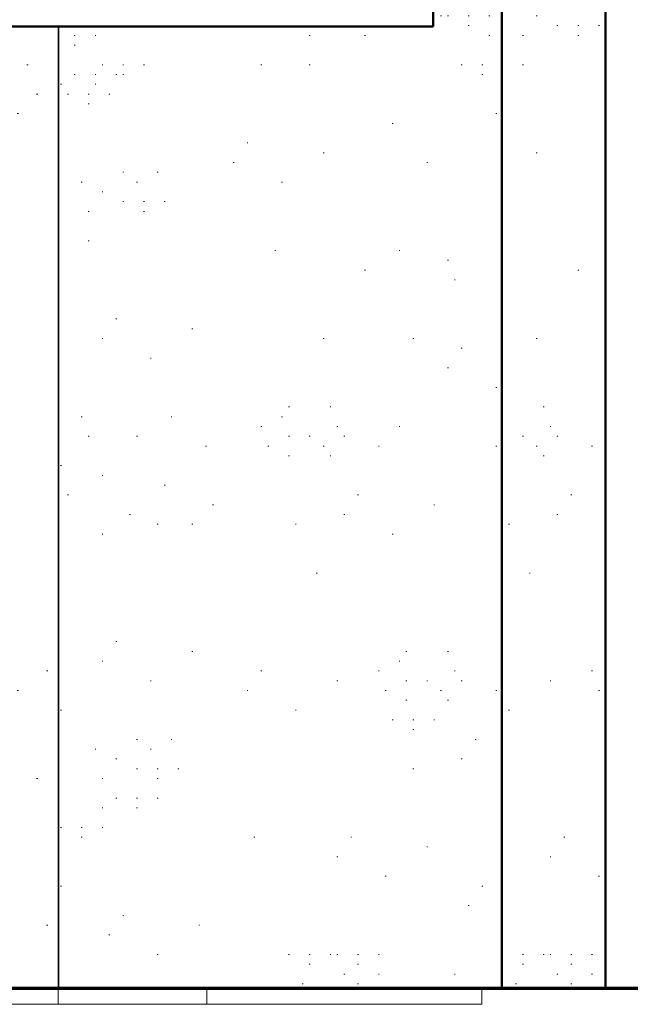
# Model space of a CAD drawing. Header units: inches. Extents: x -558 to 632, y -7 to 251.
# Tile 6 of 8: x 437 to 512, y -2 to 119. Entities that reach past the tile are written whole.
import ezdxf

# ---------------------------------------------------------------- set-up
doc = ezdxf.new("R2010")
doc.units = ezdxf.units.IN
doc.header["$MEASUREMENT"] = 0
doc.linetypes.add('Center 1_4_', pattern=[0.53125, 0.25, -0.09375, 0.09375, -0.09375])
for name, color, linetype, lineweight in [('A-DETL', 90, 'Continuous', 9), ('A-FLOR', 192, 'Continuous', 9), ('A-FLOR-LEVL', 51, 'Continuous', 9), ('A-ROOF', 132, 'Continuous', 9), ('A-WALL', 90, 'Continuous', 9), ('A-WALL-PATT', 111, 'Continuous', 9)]:
    doc.layers.add(name, color=color, linetype=linetype, lineweight=lineweight)
pattern_1 = [(0, (109.39, 88.04), (0, 120), [0.158, -119.842]), (0, (45.79, 50.84), (0, 120), [0.158, -119.842]), (0, (82.99, 48.44), (0, 120), [0.158, -119.842]), (0, (111.79, 79.64), (0, 120), [0.158, -119.842]), (0, (94.99, 139.64), (0, 120), [0.158, -119.842]), (0, (34.99, 138.44), (0, 120), [0.158, -119.842]), (0, (58.99, 106.04), (0, 120), [0.158, -119.842]), (0, (64.99, 101.24), (0, 120), [0.158, -119.842]), (0, (128.59, 113.24), (0, 120), [0.158, -119.842]), (0, (132.19, 112.04), (0, 120), [0.158, -119.842]), (0, (132.19, 113.24), (0, 120), [0.158, -119.842]), (0, (135.79, 113.24), (0, 120), [0.158, -119.842]), (0, (111.79, 115.64), (0, 120), [0.158, -119.842]), (0, (115.39, 114.44), (0, 120), [0.158, -119.842]), (0, (115.39, 115.64), (0, 120), [0.158, -119.842]), (0, (118.99, 115.64), (0, 120), [0.158, -119.842]), (0, (122.59, 109.64), (0, 120), [0.158, -119.842]), (0, (126.19, 108.44), (0, 120), [0.158, -119.842]), (0, (126.19, 109.64), (0, 120), [0.158, -119.842]), (0, (129.79, 109.64), (0, 120), [0.158, -119.842]), (0, (123.79, 112.04), (0, 120), [0.158, -119.842]), (0, (127.39, 110.84), (0, 120), [0.158, -119.842]), (0, (127.39, 112.04), (0, 120), [0.158, -119.842]), (0, (130.99, 112.04), (0, 120), [0.158, -119.842]), (0, (114.19, 110.84), (0, 120), [0.158, -119.842]), (0, (117.79, 109.64), (0, 120), [0.158, -119.842]), (0, (117.79, 110.84), (0, 120), [0.158, -119.842]), (0, (121.39, 110.84), (0, 120), [0.158, -119.842]), (0, (120.19, 116.84), (0, 120), [0.158, -119.842]), (0, (123.79, 115.64), (0, 120), [0.158, -119.842]), (0, (123.79, 116.84), (0, 120), [0.158, -119.842]), (0, (127.39, 116.84), (0, 120), [0.158, -119.842]), (0, (70.99, 113.24), (0, 120), [0.158, -119.842]), (0, (74.59, 112.04), (0, 120), [0.158, -119.842]), (0, (74.59, 113.24), (0, 120), [0.158, -119.842]), (0, (78.19, 113.24), (0, 120), [0.158, -119.842]), (0, (68.59, 119.24), (0, 120), [0.158, -119.842]), (0, (72.19, 118.04), (0, 120), [0.158, -119.842]), (0, (72.19, 119.24), (0, 120), [0.158, -119.842]), (0, (75.79, 119.24), (0, 120), [0.158, -119.842]), (0, (121.39, 139.64), (0, 120), [0.158, -119.842]), (0, (124.99, 138.44), (0, 120), [0.158, -119.842]), (0, (124.99, 139.64), (0, 120), [0.158, -119.842]), (0, (128.59, 139.64), (0, 120), [0.158, -119.842]), (0, (58.99, 152.84), (0, 120), [0.158, -119.842]), (0, (62.59, 151.64), (0, 120), [0.158, -119.842]), (0, (62.59, 152.84), (0, 120), [0.158, -119.842]), (0, (66.19, 152.84), (0, 120), [0.158, -119.842]), (0, (49.39, 124.04), (0, 120), [0.158, -119.842]), (0, (52.99, 122.84), (0, 120), [0.158, -119.842]), (0, (52.99, 124.04), (0, 120), [0.158, -119.842]), (0, (56.59, 124.04), (0, 120), [0.158, -119.842]), (0, (130.99, 143.24), (0, 120), [0.158, -119.842]), (0, (134.59, 142.04), (0, 120), [0.158, -119.842]), (0, (134.59, 143.24), (0, 120), [0.158, -119.842]), (0, (138.19, 143.24), (0, 120), [0.158, -119.842]), (0, (40.99, 124.04), (0, 120), [0.158, -119.842]), (0, (44.59, 122.84), (0, 120), [0.158, -119.842]), (0, (44.59, 124.04), (0, 120), [0.158, -119.842]), (0, (48.19, 124.04), (0, 120), [0.158, -119.842]), (0, (121.39, 154.04), (0, 120), [0.158, -119.842]), (0, (114.19, 150.44), (0, 120), [0.158, -119.842]), (0, (108.19, 155.24), (0, 120), [0.158, -119.842]), (0, (105.79, 152.84), (0, 120), [0.158, -119.842]), (0, (106.99, 120.44), (0, 120), [0.158, -119.842]), (0, (99.79, 116.84), (0, 120), [0.158, -119.842]), (0, (93.79, 121.64), (0, 120), [0.158, -119.842]), (0, (91.39, 119.24), (0, 120), [0.158, -119.842]), (0, (120.19, 107.24), (0, 120), [0.158, -119.842]), (0, (112.99, 103.64), (0, 120), [0.158, -119.842]), (0, (106.99, 108.44), (0, 120), [0.158, -119.842]), (0, (104.59, 106.04), (0, 120), [0.158, -119.842]), (0, (82.99, 120.44), (0, 120), [0.158, -119.842]), (0, (75.79, 116.84), (0, 120), [0.158, -119.842]), (0, (69.79, 121.64), (0, 120), [0.158, -119.842]), (0, (67.39, 119.24), (0, 120), [0.158, -119.842]), (0, (87.79, 131.24), (0, 120), [0.158, -119.842]), (0, (80.59, 127.64), (0, 120), [0.158, -119.842]), (0, (74.59, 132.44), (0, 120), [0.158, -119.842]), (0, (72.19, 130.04), (0, 120), [0.158, -119.842]), (0, (145.39, 127.64), (0, 120), [0.158, -119.842]), (0, (138.19, 124.04), (0, 120), [0.158, -119.842]), (0, (132.19, 128.84), (0, 120), [0.158, -119.842]), (0, (129.79, 126.44), (0, 120), [0.158, -119.842]), (0, (98.59, 97.64), (0, 120), [0.158, -119.842]), (0, (91.39, 94.04), (0, 120), [0.158, -119.842]), (0, (85.39, 98.84), (0, 120), [0.158, -119.842]), (0, (82.99, 96.44), (0, 120), [0.158, -119.842]), (0, (92.59, 108.44), (0, 120), [0.158, -119.842]), (0, (85.39, 104.84), (0, 120), [0.158, -119.842]), (0, (79.39, 109.64), (0, 120), [0.158, -119.842]), (0, (76.99, 107.24), (0, 120), [0.158, -119.842]), (0, (121.39, 132.44), (0, 120), [0.158, -119.842]), (0, (114.19, 128.84), (0, 120), [0.158, -119.842]), (0, (108.19, 133.64), (0, 120), [0.158, -119.842]), (0, (105.79, 131.24), (0, 120), [0.158, -119.842]), (0, (144.19, 80.84), (0, 120), [0.158, -119.842]), (0, (136.99, 77.24), (0, 120), [0.158, -119.842]), (0, (130.99, 82.04), (0, 120), [0.158, -119.842]), (0, (128.59, 79.64), (0, 120), [0.158, -119.842]), (0, (84.19, 77.24), (0, 120), [0.158, -119.842]), (0, (76.99, 73.64), (0, 120), [0.158, -119.842]), (0, (70.99, 78.44), (0, 120), [0.158, -119.842]), (0, (68.59, 76.04), (0, 120), [0.158, -119.842]), (0, (46.99, 102.44), (0, 120), [0.158, -119.842]), (0, (39.79, 98.84), (0, 120), [0.158, -119.842]), (0, (33.79, 103.64), (0, 120), [0.158, -119.842]), (0, (31.39, 101.24), (0, 120), [0.158, -119.842]), (0, (64.99, 137.24), (0, 120), [0.158, -119.842]), (0, (57.79, 133.64), (0, 120), [0.158, -119.842]), (0, (51.79, 138.44), (0, 120), [0.158, -119.842]), (0, (49.39, 136.04), (0, 120), [0.158, -119.842]), (0, (49.39, 157.64), (0, 120), [0.158, -119.842]), (0, (42.19, 154.04), (0, 120), [0.158, -119.842]), (0, (36.19, 158.84), (0, 120), [0.158, -119.842]), (0, (33.79, 156.44), (0, 120), [0.158, -119.842]), (0, (144.19, 161.24), (0, 120), [0.158, -119.842]), (0, (136.99, 157.64), (0, 120), [0.158, -119.842]), (0, (130.99, 162.44), (0, 120), [0.158, -119.842]), (0, (128.59, 160.04), (0, 120), [0.158, -119.842]), (0, (85.39, 80.84), (0, 120), [0.158, -119.842]), (0, (87.79, 83.24), (0, 120), [0.158, -119.842]), (0, (93.79, 78.44), (0, 120), [0.158, -119.842]), (0, (100.99, 82.04), (0, 120), [0.158, -119.842]), (0, (36.19, 113.24), (0, 120), [0.158, -119.842]), (0, (44.59, 113.24), (0, 120), [0.158, -119.842]), (0, (44.59, 116.84), (0, 120), [0.158, -119.842]), (0, (46.99, 119.24), (0, 120), [0.158, -119.842]), (0, (43.39, 120.44), (0, 120), [0.158, -119.842]), (0, (50.59, 121.64), (0, 120), [0.158, -119.842]), (0, (52.99, 120.44), (0, 120), [0.158, -119.842]), (0, (50.59, 118.04), (0, 120), [0.158, -119.842]), (0, (54.19, 116.84), (0, 120), [0.158, -119.842]), (0, (54.19, 118.04), (0, 120), [0.158, -119.842]), (0, (57.79, 118.04), (0, 120), [0.158, -119.842]), (0, (56.59, 121.64), (0, 120), [0.158, -119.842]), (0, (120.19, 142.04), (0, 120), [0.158, -119.842]), (0, (128.59, 142.04), (0, 120), [0.158, -119.842]), (0, (128.59, 145.64), (0, 120), [0.158, -119.842]), (0, (130.99, 148.04), (0, 120), [0.158, -119.842]), (0, (127.39, 149.24), (0, 120), [0.158, -119.842]), (0, (134.59, 150.44), (0, 120), [0.158, -119.842]), (0, (136.99, 149.24), (0, 120), [0.158, -119.842]), (0, (134.59, 146.84), (0, 120), [0.158, -119.842]), (0, (138.19, 145.64), (0, 120), [0.158, -119.842]), (0, (138.19, 146.84), (0, 120), [0.158, -119.842]), (0, (141.79, 146.84), (0, 120), [0.158, -119.842]), (0, (140.59, 150.44), (0, 120), [0.158, -119.842]), (0, (117.79, 91.64), (0, 120), [0.158, -119.842]), (0, (126.19, 91.64), (0, 120), [0.158, -119.842]), (0, (126.19, 95.24), (0, 120), [0.158, -119.842]), (0, (128.59, 97.64), (0, 120), [0.158, -119.842]), (0, (124.99, 98.84), (0, 120), [0.158, -119.842]), (0, (132.19, 100.04), (0, 120), [0.158, -119.842]), (0, (134.59, 98.84), (0, 120), [0.158, -119.842]), (0, (132.19, 96.44), (0, 120), [0.158, -119.842]), (0, (135.79, 95.24), (0, 120), [0.158, -119.842]), (0, (135.79, 96.44), (0, 120), [0.158, -119.842]), (0, (139.39, 96.44), (0, 120), [0.158, -119.842]), (0, (138.19, 100.04), (0, 120), [0.158, -119.842]), (0, (38.59, 90.44), (0, 120), [0.158, -119.842]), (0, (54.19, 88.04), (0, 120), [0.158, -119.842]), (0, (46.99, 79.64), (0, 120), [0.158, -119.842]), (0, (60.19, 90.44), (0, 120), [0.158, -119.842]), (0, (62.59, 79.64), (0, 120), [0.158, -119.842]), (0, (69.79, 86.84), (0, 120), [0.158, -119.842]), (0, (68.59, 89.24), (0, 120), [0.158, -119.842]), (0, (62.59, 146.84), (0, 120), [0.158, -119.842]), (0, (70.99, 148.04), (0, 120), [0.158, -119.842]), (0, (73.39, 150.44), (0, 120), [0.158, -119.842]), (0, (76.99, 156.44), (0, 120), [0.158, -119.842]), (0, (80.59, 158.84), (0, 120), [0.158, -119.842]), (0, (70.99, 157.64), (0, 120), [0.158, -119.842]), (0, (69.79, 158.84), (0, 120), [0.158, -119.842]), (0, (68.59, 161.24), (0, 120), [0.158, -119.842]), (0, (68.59, 155.24), (0, 120), [0.158, -119.842]), (0, (67.39, 156.44), (0, 120), [0.158, -119.842]), (0, (64.99, 157.64), (0, 120), [0.158, -119.842]), (0, (61.39, 161.24), (0, 120), [0.158, -119.842]), (0, (60.19, 160.04), (0, 120), [0.158, -119.842]), (0, (56.59, 158.84), (0, 120), [0.158, -119.842]), (0, (57.79, 156.44), (0, 120), [0.158, -119.842]), (0, (61.39, 157.64), (0, 120), [0.158, -119.842]), (0, (61.39, 155.24), (0, 120), [0.158, -119.842]), (0, (79.39, 145.64), (0, 120), [0.158, -119.842]), (0, (86.59, 149.24), (0, 120), [0.158, -119.842]), (0, (97.39, 156.44), (0, 120), [0.158, -119.842]), (0, (105.79, 145.64), (0, 120), [0.158, -119.842]), (0, (116.59, 70.04), (0, 120), [0.158, -119.842]), (0, (128.59, 62.84), (0, 120), [0.158, -119.842]), (0, (128.59, 55.64), (0, 120), [0.158, -119.842]), (0, (133.39, 58.04), (0, 120), [0.158, -119.842]), (0, (138.19, 56.84), (0, 120), [0.158, -119.842]), (0, (139.39, 61.64), (0, 120), [0.158, -119.842]), (0, (144.19, 56.84), (0, 120), [0.158, -119.842]), (0, (147.79, 59.24), (0, 120), [0.158, -119.842]), (0, (146.59, 66.44), (0, 120), [0.158, -119.842]), (0, (140.59, 70.04), (0, 120), [0.158, -119.842]), (0, (134.59, 67.64), (0, 120), [0.158, -119.842]), (0, (124.99, 70.04), (0, 120), [0.158, -119.842]), (0, (126.19, 67.64), (0, 120), [0.158, -119.842]), (0, (121.39, 64.04), (0, 120), [0.158, -119.842]), (0, (122.59, 60.44), (0, 120), [0.158, -119.842]), (0, (118.99, 60.44), (0, 120), [0.158, -119.842]), (0, (118.99, 59.24), (0, 120), [0.158, -119.842]), (0, (115.39, 60.44), (0, 120), [0.158, -119.842]), (0, (117.79, 62.84), (0, 120), [0.158, -119.842]), (0, (115.39, 64.04), (0, 120), [0.158, -119.842]), (0, (117.79, 67.64), (0, 120), [0.158, -119.842]), (0, (112.99, 67.64), (0, 120), [0.158, -119.842]), (0, (115.39, 71.24), (0, 120), [0.158, -119.842]), (0, (112.99, 70.04), (0, 120), [0.158, -119.842]), (0, (109.39, 68.84), (0, 120), [0.158, -119.842]), (0, (106.99, 65.24), (0, 120), [0.158, -119.842]), (0, (108.19, 62.84), (0, 120), [0.158, -119.842]), (0, (111.79, 61.64), (0, 120), [0.158, -119.842]), (0, (109.39, 59.24), (0, 120), [0.158, -119.842]), (0, (109.39, 55.64), (0, 120), [0.158, -119.842]), (0, (100.99, 55.64), (0, 120), [0.158, -119.842]), (0, (98.59, 66.44), (0, 120), [0.158, -119.842]), (0, (85.39, 55.64), (0, 120), [0.158, -119.842]), (0, (92.59, 64.04), (0, 120), [0.158, -119.842]), (0, (76.99, 66.44), (0, 120), [0.158, -119.842]), (0, (66.19, 59.24), (0, 120), [0.158, -119.842]), (0, (58.99, 55.64), (0, 120), [0.158, -119.842]), (0, (40.99, 65.24), (0, 120), [0.158, -119.842]), (0, (40.99, 67.64), (0, 120), [0.158, -119.842]), (0, (37.39, 66.44), (0, 120), [0.158, -119.842]), (0, (36.19, 68.84), (0, 120), [0.158, -119.842]), (0, (39.79, 70.04), (0, 120), [0.158, -119.842]), (0, (40.99, 71.24), (0, 120), [0.158, -119.842]), (0, (44.59, 67.64), (0, 120), [0.158, -119.842]), (0, (46.99, 66.44), (0, 120), [0.158, -119.842]), (0, (48.19, 65.24), (0, 120), [0.158, -119.842]), (0, (48.19, 71.24), (0, 120), [0.158, -119.842]), (0, (49.39, 68.84), (0, 120), [0.158, -119.842]), (0, (50.59, 67.64), (0, 120), [0.158, -119.842]), (0, (60.19, 68.84), (0, 120), [0.158, -119.842]), (0, (56.59, 66.44), (0, 120), [0.158, -119.842]), (0, (52.99, 60.44), (0, 120), [0.158, -119.842]), (0, (50.59, 58.04), (0, 120), [0.158, -119.842]), (0, (42.19, 56.84), (0, 120), [0.158, -119.842])]

msp = doc.modelspace()

# ---------------------------------------------------------------- hatches: boundary and pattern name
at = {"layer": 'A-WALL-PATT'}
h = msp.add_hatch(dxfattribs=at)
h.set_pattern_fill('FP_4', color=256, style=0, pattern_type=2)
h.set_pattern_definition([(0, (688.39, 88.04), (0, 120), [0.112, -84.74]), (0, (643.42, 50.84), (0, 120), [0.112, -84.74]), (0, (669.72, 48.44), (0, 120), [0.112, -84.74]), (0, (690.09, 79.64), (0, 120), [0.112, -84.74]), (0, (678.21, 139.64), (0, 120), [0.112, -84.74]), (0, (635.78, 138.44), (0, 120), [0.112, -84.74]), (0, (652.75, 106.04), (0, 120), [0.112, -84.74]), (0, (657, 101.24), (0, 120), [0.112, -84.74]), (0, (701.97, 113.24), (0, 120), [0.112, -84.74]), (0, (704.51, 112.04), (0, 120), [0.112, -84.74]), (0, (704.51, 113.24), (0, 120), [0.112, -84.74]), (0, (707.06, 113.24), (0, 120), [0.112, -84.74]), (0, (690.09, 115.64), (0, 120), [0.112, -84.74]), (0, (692.63, 114.44), (0, 120), [0.112, -84.74]), (0, (692.63, 115.64), (0, 120), [0.112, -84.74]), (0, (695.18, 115.64), (0, 120), [0.112, -84.74]), (0, (697.73, 109.64), (0, 120), [0.112, -84.74]), (0, (700.27, 108.44), (0, 120), [0.112, -84.74]), (0, (700.27, 109.64), (0, 120), [0.112, -84.74]), (0, (702.82, 109.64), (0, 120), [0.112, -84.74]), (0, (698.57, 112.04), (0, 120), [0.112, -84.74]), (0, (701.12, 110.84), (0, 120), [0.112, -84.74]), (0, (701.12, 112.04), (0, 120), [0.112, -84.74]), (0, (703.66, 112.04), (0, 120), [0.112, -84.74]), (0, (691.79, 110.84), (0, 120), [0.112, -84.74]), (0, (694.33, 109.64), (0, 120), [0.112, -84.74]), (0, (694.33, 110.84), (0, 120), [0.112, -84.74]), (0, (696.88, 110.84), (0, 120), [0.112, -84.74]), (0, (696.03, 116.84), (0, 120), [0.112, -84.74]), (0, (698.57, 115.64), (0, 120), [0.112, -84.74]), (0, (698.57, 116.84), (0, 120), [0.112, -84.74]), (0, (701.12, 116.84), (0, 120), [0.112, -84.74]), (0, (661.24, 113.24), (0, 120), [0.112, -84.74]), (0, (663.78, 112.04), (0, 120), [0.112, -84.74]), (0, (663.78, 113.24), (0, 120), [0.112, -84.74]), (0, (666.33, 113.24), (0, 120), [0.112, -84.74]), (0, (659.54, 119.24), (0, 120), [0.112, -84.74]), (0, (662.09, 118.04), (0, 120), [0.112, -84.74]), (0, (662.09, 119.24), (0, 120), [0.112, -84.74]), (0, (664.63, 119.24), (0, 120), [0.112, -84.74]), (0, (696.88, 139.64), (0, 120), [0.112, -84.74]), (0, (699.42, 138.44), (0, 120), [0.112, -84.74]), (0, (699.42, 139.64), (0, 120), [0.112, -84.74]), (0, (701.97, 139.64), (0, 120), [0.112, -84.74]), (0, (652.75, 152.84), (0, 120), [0.112, -84.74]), (0, (655.3, 151.64), (0, 120), [0.112, -84.74]), (0, (655.3, 152.84), (0, 120), [0.112, -84.74]), (0, (657.85, 152.84), (0, 120), [0.112, -84.74]), (0, (645.97, 124.04), (0, 120), [0.112, -84.74]), (0, (648.51, 122.84), (0, 120), [0.112, -84.74]), (0, (648.51, 124.04), (0, 120), [0.112, -84.74]), (0, (651.06, 124.04), (0, 120), [0.112, -84.74]), (0, (703.66, 143.24), (0, 120), [0.112, -84.74]), (0, (706.21, 142.04), (0, 120), [0.112, -84.74]), (0, (706.21, 143.24), (0, 120), [0.112, -84.74]), (0, (708.76, 143.24), (0, 120), [0.112, -84.74]), (0, (640.03, 124.04), (0, 120), [0.112, -84.74]), (0, (642.57, 122.84), (0, 120), [0.112, -84.74]), (0, (642.57, 124.04), (0, 120), [0.112, -84.74]), (0, (645.12, 124.04), (0, 120), [0.112, -84.74]), (0, (696.88, 154.04), (0, 120), [0.112, -84.74]), (0, (691.79, 150.44), (0, 120), [0.112, -84.74]), (0, (687.54, 155.24), (0, 120), [0.112, -84.74]), (0, (685.85, 152.84), (0, 120), [0.112, -84.74]), (0, (686.7, 120.44), (0, 120), [0.112, -84.74]), (0, (681.6, 116.84), (0, 120), [0.112, -84.74]), (0, (677.36, 121.64), (0, 120), [0.112, -84.74]), (0, (675.66, 119.24), (0, 120), [0.112, -84.74]), (0, (696.03, 107.24), (0, 120), [0.112, -84.74]), (0, (690.94, 103.64), (0, 120), [0.112, -84.74]), (0, (686.7, 108.44), (0, 120), [0.112, -84.74]), (0, (685, 106.04), (0, 120), [0.112, -84.74]), (0, (669.72, 120.44), (0, 120), [0.112, -84.74]), (0, (664.63, 116.84), (0, 120), [0.112, -84.74]), (0, (660.39, 121.64), (0, 120), [0.112, -84.74]), (0, (658.69, 119.24), (0, 120), [0.112, -84.74]), (0, (673.12, 131.24), (0, 120), [0.112, -84.74]), (0, (668.03, 127.64), (0, 120), [0.112, -84.74]), (0, (663.78, 132.44), (0, 120), [0.112, -84.74]), (0, (662.09, 130.04), (0, 120), [0.112, -84.74]), (0, (713.85, 127.64), (0, 120), [0.112, -84.74]), (0, (708.76, 124.04), (0, 120), [0.112, -84.74]), (0, (704.51, 128.84), (0, 120), [0.112, -84.74]), (0, (702.82, 126.44), (0, 120), [0.112, -84.74]), (0, (680.75, 97.64), (0, 120), [0.112, -84.74]), (0, (675.66, 94.04), (0, 120), [0.112, -84.74]), (0, (671.42, 98.84), (0, 120), [0.112, -84.74]), (0, (669.72, 96.44), (0, 120), [0.112, -84.74]), (0, (676.51, 108.44), (0, 120), [0.112, -84.74]), (0, (671.42, 104.84), (0, 120), [0.112, -84.74]), (0, (667.18, 109.64), (0, 120), [0.112, -84.74]), (0, (665.48, 107.24), (0, 120), [0.112, -84.74]), (0, (696.88, 132.44), (0, 120), [0.112, -84.74]), (0, (691.79, 128.84), (0, 120), [0.112, -84.74]), (0, (687.54, 133.64), (0, 120), [0.112, -84.74]), (0, (685.85, 131.24), (0, 120), [0.112, -84.74]), (0, (713, 80.84), (0, 120), [0.112, -84.74]), (0, (707.91, 77.24), (0, 120), [0.112, -84.74]), (0, (703.66, 82.04), (0, 120), [0.112, -84.74]), (0, (701.97, 79.64), (0, 120), [0.112, -84.74]), (0, (670.57, 77.24), (0, 120), [0.112, -84.74]), (0, (665.48, 73.64), (0, 120), [0.112, -84.74]), (0, (661.24, 78.44), (0, 120), [0.112, -84.74]), (0, (659.54, 76.04), (0, 120), [0.112, -84.74]), (0, (644.27, 102.44), (0, 120), [0.112, -84.74]), (0, (639.18, 98.84), (0, 120), [0.112, -84.74]), (0, (634.93, 103.64), (0, 120), [0.112, -84.74]), (0, (633.24, 101.24), (0, 120), [0.112, -84.74]), (0, (657, 137.24), (0, 120), [0.112, -84.74]), (0, (651.9, 133.64), (0, 120), [0.112, -84.74]), (0, (647.66, 138.44), (0, 120), [0.112, -84.74]), (0, (645.97, 136.04), (0, 120), [0.112, -84.74]), (0, (645.97, 157.64), (0, 120), [0.112, -84.74]), (0, (640.87, 154.04), (0, 120), [0.112, -84.74]), (0, (636.63, 158.84), (0, 120), [0.112, -84.74]), (0, (634.93, 156.44), (0, 120), [0.112, -84.74]), (0, (713, 161.24), (0, 120), [0.112, -84.74]), (0, (707.91, 157.64), (0, 120), [0.112, -84.74]), (0, (703.66, 162.44), (0, 120), [0.112, -84.74]), (0, (701.97, 160.04), (0, 120), [0.112, -84.74]), (0, (671.42, 80.84), (0, 120), [0.112, -84.74]), (0, (673.12, 83.24), (0, 120), [0.112, -84.74]), (0, (677.36, 78.44), (0, 120), [0.112, -84.74]), (0, (682.45, 82.04), (0, 120), [0.112, -84.74]), (0, (636.63, 113.24), (0, 120), [0.112, -84.74]), (0, (642.57, 113.24), (0, 120), [0.112, -84.74]), (0, (642.57, 116.84), (0, 120), [0.112, -84.74]), (0, (644.27, 119.24), (0, 120), [0.112, -84.74]), (0, (641.72, 120.44), (0, 120), [0.112, -84.74]), (0, (646.81, 121.64), (0, 120), [0.112, -84.74]), (0, (648.51, 120.44), (0, 120), [0.112, -84.74]), (0, (646.81, 118.04), (0, 120), [0.112, -84.74]), (0, (649.36, 116.84), (0, 120), [0.112, -84.74]), (0, (649.36, 118.04), (0, 120), [0.112, -84.74]), (0, (651.9, 118.04), (0, 120), [0.112, -84.74]), (0, (651.06, 121.64), (0, 120), [0.112, -84.74]), (0, (696.03, 142.04), (0, 120), [0.112, -84.74]), (0, (701.97, 142.04), (0, 120), [0.112, -84.74]), (0, (701.97, 145.64), (0, 120), [0.112, -84.74]), (0, (703.66, 148.04), (0, 120), [0.112, -84.74]), (0, (701.12, 149.24), (0, 120), [0.112, -84.74]), (0, (706.21, 150.44), (0, 120), [0.112, -84.74]), (0, (707.91, 149.24), (0, 120), [0.112, -84.74]), (0, (706.21, 146.84), (0, 120), [0.112, -84.74]), (0, (708.76, 145.64), (0, 120), [0.112, -84.74]), (0, (708.76, 146.84), (0, 120), [0.112, -84.74]), (0, (711.3, 146.84), (0, 120), [0.112, -84.74]), (0, (710.45, 150.44), (0, 120), [0.112, -84.74]), (0, (694.33, 91.64), (0, 120), [0.112, -84.74]), (0, (700.27, 91.64), (0, 120), [0.112, -84.74]), (0, (700.27, 95.24), (0, 120), [0.112, -84.74]), (0, (701.97, 97.64), (0, 120), [0.112, -84.74]), (0, (699.42, 98.84), (0, 120), [0.112, -84.74]), (0, (704.51, 100.04), (0, 120), [0.112, -84.74]), (0, (706.21, 98.84), (0, 120), [0.112, -84.74]), (0, (704.51, 96.44), (0, 120), [0.112, -84.74]), (0, (707.06, 95.24), (0, 120), [0.112, -84.74]), (0, (707.06, 96.44), (0, 120), [0.112, -84.74]), (0, (709.6, 96.44), (0, 120), [0.112, -84.74]), (0, (708.76, 100.04), (0, 120), [0.112, -84.74]), (0, (638.33, 90.44), (0, 120), [0.112, -84.74]), (0, (649.36, 88.04), (0, 120), [0.112, -84.74]), (0, (644.27, 79.64), (0, 120), [0.112, -84.74]), (0, (653.6, 90.44), (0, 120), [0.112, -84.74]), (0, (655.3, 79.64), (0, 120), [0.112, -84.74]), (0, (660.39, 86.84), (0, 120), [0.112, -84.74]), (0, (659.54, 89.24), (0, 120), [0.112, -84.74]), (0, (655.3, 146.84), (0, 120), [0.112, -84.74]), (0, (661.24, 148.04), (0, 120), [0.112, -84.74]), (0, (662.94, 150.44), (0, 120), [0.112, -84.74]), (0, (665.48, 156.44), (0, 120), [0.112, -84.74]), (0, (668.03, 158.84), (0, 120), [0.112, -84.74]), (0, (661.24, 157.64), (0, 120), [0.112, -84.74]), (0, (660.39, 158.84), (0, 120), [0.112, -84.74]), (0, (659.54, 161.24), (0, 120), [0.112, -84.74]), (0, (659.54, 155.24), (0, 120), [0.112, -84.74]), (0, (658.69, 156.44), (0, 120), [0.112, -84.74]), (0, (657, 157.64), (0, 120), [0.112, -84.74]), (0, (654.45, 161.24), (0, 120), [0.112, -84.74]), (0, (653.6, 160.04), (0, 120), [0.112, -84.74]), (0, (651.06, 158.84), (0, 120), [0.112, -84.74]), (0, (651.9, 156.44), (0, 120), [0.112, -84.74]), (0, (654.45, 157.64), (0, 120), [0.112, -84.74]), (0, (654.45, 155.24), (0, 120), [0.112, -84.74]), (0, (667.18, 145.64), (0, 120), [0.112, -84.74]), (0, (672.27, 149.24), (0, 120), [0.112, -84.74]), (0, (679.91, 156.44), (0, 120), [0.112, -84.74]), (0, (685.85, 145.64), (0, 120), [0.112, -84.74]), (0, (693.48, 70.04), (0, 120), [0.112, -84.74]), (0, (701.97, 62.84), (0, 120), [0.112, -84.74]), (0, (701.97, 55.64), (0, 120), [0.112, -84.74]), (0, (705.36, 58.04), (0, 120), [0.112, -84.74]), (0, (708.76, 56.84), (0, 120), [0.112, -84.74]), (0, (709.6, 61.64), (0, 120), [0.112, -84.74]), (0, (713, 56.84), (0, 120), [0.112, -84.74]), (0, (715.54, 59.24), (0, 120), [0.112, -84.74]), (0, (714.7, 66.44), (0, 120), [0.112, -84.74]), (0, (710.45, 70.04), (0, 120), [0.112, -84.74]), (0, (706.21, 67.64), (0, 120), [0.112, -84.74]), (0, (699.42, 70.04), (0, 120), [0.112, -84.74]), (0, (700.27, 67.64), (0, 120), [0.112, -84.74]), (0, (696.88, 64.04), (0, 120), [0.112, -84.74]), (0, (697.73, 60.44), (0, 120), [0.112, -84.74]), (0, (695.18, 60.44), (0, 120), [0.112, -84.74]), (0, (695.18, 59.24), (0, 120), [0.112, -84.74]), (0, (692.63, 60.44), (0, 120), [0.112, -84.74]), (0, (694.33, 62.84), (0, 120), [0.112, -84.74]), (0, (692.63, 64.04), (0, 120), [0.112, -84.74]), (0, (694.33, 67.64), (0, 120), [0.112, -84.74]), (0, (690.94, 67.64), (0, 120), [0.112, -84.74]), (0, (692.63, 71.24), (0, 120), [0.112, -84.74]), (0, (690.94, 70.04), (0, 120), [0.112, -84.74]), (0, (688.39, 68.84), (0, 120), [0.112, -84.74]), (0, (686.7, 65.24), (0, 120), [0.112, -84.74]), (0, (687.54, 62.84), (0, 120), [0.112, -84.74]), (0, (690.09, 61.64), (0, 120), [0.112, -84.74]), (0, (688.39, 59.24), (0, 120), [0.112, -84.74]), (0, (688.39, 55.64), (0, 120), [0.112, -84.74]), (0, (682.45, 55.64), (0, 120), [0.112, -84.74]), (0, (680.75, 66.44), (0, 120), [0.112, -84.74]), (0, (671.42, 55.64), (0, 120), [0.112, -84.74]), (0, (676.51, 64.04), (0, 120), [0.112, -84.74]), (0, (665.48, 66.44), (0, 120), [0.112, -84.74]), (0, (657.85, 59.24), (0, 120), [0.112, -84.74]), (0, (652.75, 55.64), (0, 120), [0.112, -84.74]), (0, (640.03, 65.24), (0, 120), [0.112, -84.74]), (0, (640.03, 67.64), (0, 120), [0.112, -84.74]), (0, (637.48, 66.44), (0, 120), [0.112, -84.74]), (0, (636.63, 68.84), (0, 120), [0.112, -84.74]), (0, (639.18, 70.04), (0, 120), [0.112, -84.74]), (0, (640.03, 71.24), (0, 120), [0.112, -84.74]), (0, (642.57, 67.64), (0, 120), [0.112, -84.74]), (0, (644.27, 66.44), (0, 120), [0.112, -84.74]), (0, (645.12, 65.24), (0, 120), [0.112, -84.74]), (0, (645.12, 71.24), (0, 120), [0.112, -84.74]), (0, (645.97, 68.84), (0, 120), [0.112, -84.74]), (0, (646.81, 67.64), (0, 120), [0.112, -84.74]), (0, (653.6, 68.84), (0, 120), [0.112, -84.74]), (0, (651.06, 66.44), (0, 120), [0.112, -84.74]), (0, (648.51, 60.44), (0, 120), [0.112, -84.74]), (0, (646.81, 58.04), (0, 120), [0.112, -84.74]), (0, (640.87, 56.84), (0, 120), [0.112, -84.74])])
h.paths.add_polyline_path([(442.15, 0), (496.6, 0), (496.6, 214), (496.44, 217.39), (495.97, 220.73), (495.2, 223.95), (494.14, 227), (492.8, 229.83), (491.22, 232.38), (489.41, 234.63), (487.41, 236.52), (485.25, 238.02), (482.97, 239.11), (480.62, 239.78), (478.22, 240), (442.15, 240), (442.15, 166.15), (488.15, 124.73), (488.15, 118), (442.15, 118), (442.15, 9.44)], flags=0)
h = msp.add_hatch(dxfattribs=at)
h.set_pattern_fill('FP_5', color=256, style=0, pattern_type=2)
h.set_pattern_definition([(0, (-49.1, 88.04), (0, 120), [0.112, -84.741]), (0, (-94.07, 50.84), (0, 120), [0.112, -84.741]), (0, (-67.77, 48.44), (0, 120), [0.112, -84.741]), (0, (-47.4, 79.64), (0, 120), [0.112, -84.741]), (0, (-59.28, 139.64), (0, 120), [0.112, -84.741]), (0, (-101.71, 138.44), (0, 120), [0.112, -84.741]), (0, (-84.74, 106.04), (0, 120), [0.112, -84.741]), (0, (-80.5, 101.24), (0, 120), [0.112, -84.741]), (0, (-35.52, 113.24), (0, 120), [0.112, -84.741]), (0, (-32.98, 112.04), (0, 120), [0.112, -84.741]), (0, (-32.98, 113.24), (0, 120), [0.112, -84.741]), (0, (-30.43, 113.24), (0, 120), [0.112, -84.741]), (0, (-47.4, 115.64), (0, 120), [0.112, -84.741]), (0, (-44.86, 114.44), (0, 120), [0.112, -84.741]), (0, (-44.86, 115.64), (0, 120), [0.112, -84.741]), (0, (-42.31, 115.64), (0, 120), [0.112, -84.741]), (0, (-39.77, 109.64), (0, 120), [0.112, -84.741]), (0, (-37.22, 108.44), (0, 120), [0.112, -84.741]), (0, (-37.22, 109.64), (0, 120), [0.112, -84.741]), (0, (-34.68, 109.64), (0, 120), [0.112, -84.741]), (0, (-38.92, 112.04), (0, 120), [0.112, -84.741]), (0, (-36.37, 110.84), (0, 120), [0.112, -84.741]), (0, (-36.37, 112.04), (0, 120), [0.112, -84.741]), (0, (-33.83, 112.04), (0, 120), [0.112, -84.741]), (0, (-45.71, 110.84), (0, 120), [0.112, -84.741]), (0, (-43.16, 109.64), (0, 120), [0.112, -84.741]), (0, (-43.16, 110.84), (0, 120), [0.112, -84.741]), (0, (-40.62, 110.84), (0, 120), [0.112, -84.741]), (0, (-41.47, 116.84), (0, 120), [0.112, -84.741]), (0, (-38.92, 115.64), (0, 120), [0.112, -84.741]), (0, (-38.92, 116.84), (0, 120), [0.112, -84.741]), (0, (-36.37, 116.84), (0, 120), [0.112, -84.741]), (0, (-76.25, 113.24), (0, 120), [0.112, -84.741]), (0, (-73.71, 112.04), (0, 120), [0.112, -84.741]), (0, (-73.71, 113.24), (0, 120), [0.112, -84.741]), (0, (-71.16, 113.24), (0, 120), [0.112, -84.741]), (0, (-77.95, 119.24), (0, 120), [0.112, -84.741]), (0, (-75.41, 118.04), (0, 120), [0.112, -84.741]), (0, (-75.41, 119.24), (0, 120), [0.112, -84.741]), (0, (-72.86, 119.24), (0, 120), [0.112, -84.741]), (0, (-40.62, 139.64), (0, 120), [0.112, -84.741]), (0, (-38.07, 138.44), (0, 120), [0.112, -84.741]), (0, (-38.07, 139.64), (0, 120), [0.112, -84.741]), (0, (-35.52, 139.64), (0, 120), [0.112, -84.741]), (0, (-84.74, 152.84), (0, 120), [0.112, -84.741]), (0, (-82.19, 151.64), (0, 120), [0.112, -84.741]), (0, (-82.19, 152.84), (0, 120), [0.112, -84.741]), (0, (-79.65, 152.84), (0, 120), [0.112, -84.741]), (0, (-91.53, 124.04), (0, 120), [0.112, -84.741]), (0, (-88.98, 122.84), (0, 120), [0.112, -84.741]), (0, (-88.98, 124.04), (0, 120), [0.112, -84.741]), (0, (-86.44, 124.04), (0, 120), [0.112, -84.741]), (0, (-33.83, 143.24), (0, 120), [0.112, -84.741]), (0, (-31.28, 142.04), (0, 120), [0.112, -84.741]), (0, (-31.28, 143.24), (0, 120), [0.112, -84.741]), (0, (-28.74, 143.24), (0, 120), [0.112, -84.741]), (0, (-97.47, 124.04), (0, 120), [0.112, -84.741]), (0, (-94.92, 122.84), (0, 120), [0.112, -84.741]), (0, (-94.92, 124.04), (0, 120), [0.112, -84.741]), (0, (-92.38, 124.04), (0, 120), [0.112, -84.741]), (0, (-40.62, 154.04), (0, 120), [0.112, -84.741]), (0, (-45.71, 150.44), (0, 120), [0.112, -84.741]), (0, (-49.95, 155.24), (0, 120), [0.112, -84.741]), (0, (-51.65, 152.84), (0, 120), [0.112, -84.741]), (0, (-50.8, 120.44), (0, 120), [0.112, -84.741]), (0, (-55.89, 116.84), (0, 120), [0.112, -84.741]), (0, (-60.13, 121.64), (0, 120), [0.112, -84.741]), (0, (-61.83, 119.24), (0, 120), [0.112, -84.741]), (0, (-41.47, 107.24), (0, 120), [0.112, -84.741]), (0, (-46.56, 103.64), (0, 120), [0.112, -84.741]), (0, (-50.8, 108.44), (0, 120), [0.112, -84.741]), (0, (-52.5, 106.04), (0, 120), [0.112, -84.741]), (0, (-67.77, 120.44), (0, 120), [0.112, -84.741]), (0, (-72.86, 116.84), (0, 120), [0.112, -84.741]), (0, (-77.1, 121.64), (0, 120), [0.112, -84.741]), (0, (-78.8, 119.24), (0, 120), [0.112, -84.741]), (0, (-64.38, 131.24), (0, 120), [0.112, -84.741]), (0, (-69.47, 127.64), (0, 120), [0.112, -84.741]), (0, (-73.71, 132.44), (0, 120), [0.112, -84.741]), (0, (-75.41, 130.04), (0, 120), [0.112, -84.741]), (0, (-23.65, 127.64), (0, 120), [0.112, -84.741]), (0, (-28.74, 124.04), (0, 120), [0.112, -84.741]), (0, (-32.98, 128.84), (0, 120), [0.112, -84.741]), (0, (-34.68, 126.44), (0, 120), [0.112, -84.741]), (0, (-56.74, 97.64), (0, 120), [0.112, -84.741]), (0, (-61.83, 94.04), (0, 120), [0.112, -84.741]), (0, (-66.07, 98.84), (0, 120), [0.112, -84.741]), (0, (-67.77, 96.44), (0, 120), [0.112, -84.741]), (0, (-60.98, 108.44), (0, 120), [0.112, -84.741]), (0, (-66.07, 104.84), (0, 120), [0.112, -84.741]), (0, (-70.31, 109.64), (0, 120), [0.112, -84.741]), (0, (-72.01, 107.24), (0, 120), [0.112, -84.741]), (0, (-40.62, 132.44), (0, 120), [0.112, -84.741]), (0, (-45.71, 128.84), (0, 120), [0.112, -84.741]), (0, (-49.95, 133.64), (0, 120), [0.112, -84.741]), (0, (-51.65, 131.24), (0, 120), [0.112, -84.741]), (0, (-24.49, 80.84), (0, 120), [0.112, -84.741]), (0, (-29.59, 77.24), (0, 120), [0.112, -84.741]), (0, (-33.83, 82.04), (0, 120), [0.112, -84.741]), (0, (-35.52, 79.64), (0, 120), [0.112, -84.741]), (0, (-66.92, 77.24), (0, 120), [0.112, -84.741]), (0, (-72.01, 73.64), (0, 120), [0.112, -84.741]), (0, (-76.25, 78.44), (0, 120), [0.112, -84.741]), (0, (-77.95, 76.04), (0, 120), [0.112, -84.741]), (0, (-93.22, 102.44), (0, 120), [0.112, -84.741]), (0, (-98.32, 98.84), (0, 120), [0.112, -84.741]), (0, (-102.56, 103.64), (0, 120), [0.112, -84.741]), (0, (-104.26, 101.24), (0, 120), [0.112, -84.741]), (0, (-80.5, 137.24), (0, 120), [0.112, -84.741]), (0, (-85.59, 133.64), (0, 120), [0.112, -84.741]), (0, (-89.83, 138.44), (0, 120), [0.112, -84.741]), (0, (-91.53, 136.04), (0, 120), [0.112, -84.741]), (0, (-91.53, 157.64), (0, 120), [0.112, -84.741]), (0, (-96.62, 154.04), (0, 120), [0.112, -84.741]), (0, (-100.86, 158.84), (0, 120), [0.112, -84.741]), (0, (-102.56, 156.44), (0, 120), [0.112, -84.741]), (0, (-24.49, 161.24), (0, 120), [0.112, -84.741]), (0, (-29.59, 157.64), (0, 120), [0.112, -84.741]), (0, (-33.83, 162.44), (0, 120), [0.112, -84.741]), (0, (-35.52, 160.04), (0, 120), [0.112, -84.741]), (0, (-66.07, 80.84), (0, 120), [0.112, -84.741]), (0, (-64.38, 83.24), (0, 120), [0.112, -84.741]), (0, (-60.13, 78.44), (0, 120), [0.112, -84.741]), (0, (-55.04, 82.04), (0, 120), [0.112, -84.741]), (0, (-100.86, 113.24), (0, 120), [0.112, -84.741]), (0, (-94.92, 113.24), (0, 120), [0.112, -84.741]), (0, (-94.92, 116.84), (0, 120), [0.112, -84.741]), (0, (-93.22, 119.24), (0, 120), [0.112, -84.741]), (0, (-95.77, 120.44), (0, 120), [0.112, -84.741]), (0, (-90.68, 121.64), (0, 120), [0.112, -84.741]), (0, (-88.98, 120.44), (0, 120), [0.112, -84.741]), (0, (-90.68, 118.04), (0, 120), [0.112, -84.741]), (0, (-88.13, 116.84), (0, 120), [0.112, -84.741]), (0, (-88.13, 118.04), (0, 120), [0.112, -84.741]), (0, (-85.59, 118.04), (0, 120), [0.112, -84.741]), (0, (-86.44, 121.64), (0, 120), [0.112, -84.741]), (0, (-41.47, 142.04), (0, 120), [0.112, -84.741]), (0, (-35.52, 142.04), (0, 120), [0.112, -84.741]), (0, (-35.52, 145.64), (0, 120), [0.112, -84.741]), (0, (-33.83, 148.04), (0, 120), [0.112, -84.741]), (0, (-36.37, 149.24), (0, 120), [0.112, -84.741]), (0, (-31.28, 150.44), (0, 120), [0.112, -84.741]), (0, (-29.59, 149.24), (0, 120), [0.112, -84.741]), (0, (-31.28, 146.84), (0, 120), [0.112, -84.741]), (0, (-28.74, 145.64), (0, 120), [0.112, -84.741]), (0, (-28.74, 146.84), (0, 120), [0.112, -84.741]), (0, (-26.19, 146.84), (0, 120), [0.112, -84.741]), (0, (-27.04, 150.44), (0, 120), [0.112, -84.741]), (0, (-43.16, 91.64), (0, 120), [0.112, -84.741]), (0, (-37.22, 91.64), (0, 120), [0.112, -84.741]), (0, (-37.22, 95.24), (0, 120), [0.112, -84.741]), (0, (-35.52, 97.64), (0, 120), [0.112, -84.741]), (0, (-38.07, 98.84), (0, 120), [0.112, -84.741]), (0, (-32.98, 100.04), (0, 120), [0.112, -84.741]), (0, (-31.28, 98.84), (0, 120), [0.112, -84.741]), (0, (-32.98, 96.44), (0, 120), [0.112, -84.741]), (0, (-30.43, 95.24), (0, 120), [0.112, -84.741]), (0, (-30.43, 96.44), (0, 120), [0.112, -84.741]), (0, (-27.89, 96.44), (0, 120), [0.112, -84.741]), (0, (-28.74, 100.04), (0, 120), [0.112, -84.741]), (0, (-99.17, 90.44), (0, 120), [0.112, -84.741]), (0, (-88.13, 88.04), (0, 120), [0.112, -84.741]), (0, (-93.22, 79.64), (0, 120), [0.112, -84.741]), (0, (-83.89, 90.44), (0, 120), [0.112, -84.741]), (0, (-82.19, 79.64), (0, 120), [0.112, -84.741]), (0, (-77.1, 86.84), (0, 120), [0.112, -84.741]), (0, (-77.95, 89.24), (0, 120), [0.112, -84.741]), (0, (-82.19, 146.84), (0, 120), [0.112, -84.741]), (0, (-76.25, 148.04), (0, 120), [0.112, -84.741]), (0, (-74.56, 150.44), (0, 120), [0.112, -84.741]), (0, (-72.01, 156.44), (0, 120), [0.112, -84.741]), (0, (-69.47, 158.84), (0, 120), [0.112, -84.741]), (0, (-76.25, 157.64), (0, 120), [0.112, -84.741]), (0, (-77.1, 158.84), (0, 120), [0.112, -84.741]), (0, (-77.95, 161.24), (0, 120), [0.112, -84.741]), (0, (-77.95, 155.24), (0, 120), [0.112, -84.741]), (0, (-78.8, 156.44), (0, 120), [0.112, -84.741]), (0, (-80.5, 157.64), (0, 120), [0.112, -84.741]), (0, (-83.04, 161.24), (0, 120), [0.112, -84.741]), (0, (-83.89, 160.04), (0, 120), [0.112, -84.741]), (0, (-86.44, 158.84), (0, 120), [0.112, -84.741]), (0, (-85.59, 156.44), (0, 120), [0.112, -84.741]), (0, (-83.04, 157.64), (0, 120), [0.112, -84.741]), (0, (-83.04, 155.24), (0, 120), [0.112, -84.741]), (0, (-70.31, 145.64), (0, 120), [0.112, -84.741]), (0, (-65.22, 149.24), (0, 120), [0.112, -84.741]), (0, (-57.59, 156.44), (0, 120), [0.112, -84.741]), (0, (-51.65, 145.64), (0, 120), [0.112, -84.741]), (0, (-44.01, 70.04), (0, 120), [0.112, -84.741]), (0, (-35.52, 62.84), (0, 120), [0.112, -84.741]), (0, (-35.52, 55.64), (0, 120), [0.112, -84.741]), (0, (-32.13, 58.04), (0, 120), [0.112, -84.741]), (0, (-28.74, 56.84), (0, 120), [0.112, -84.741]), (0, (-27.89, 61.64), (0, 120), [0.112, -84.741]), (0, (-24.49, 56.84), (0, 120), [0.112, -84.741]), (0, (-21.95, 59.24), (0, 120), [0.112, -84.741]), (0, (-22.8, 66.44), (0, 120), [0.112, -84.741]), (0, (-27.04, 70.04), (0, 120), [0.112, -84.741]), (0, (-31.28, 67.64), (0, 120), [0.112, -84.741]), (0, (-38.07, 70.04), (0, 120), [0.112, -84.741]), (0, (-37.22, 67.64), (0, 120), [0.112, -84.741]), (0, (-40.62, 64.04), (0, 120), [0.112, -84.741]), (0, (-39.77, 60.44), (0, 120), [0.112, -84.741]), (0, (-42.31, 60.44), (0, 120), [0.112, -84.741]), (0, (-42.31, 59.24), (0, 120), [0.112, -84.741]), (0, (-44.86, 60.44), (0, 120), [0.112, -84.741]), (0, (-43.16, 62.84), (0, 120), [0.112, -84.741]), (0, (-44.86, 64.04), (0, 120), [0.112, -84.741]), (0, (-43.16, 67.64), (0, 120), [0.112, -84.741]), (0, (-46.56, 67.64), (0, 120), [0.112, -84.741]), (0, (-44.86, 71.24), (0, 120), [0.112, -84.741]), (0, (-46.56, 70.04), (0, 120), [0.112, -84.741]), (0, (-49.1, 68.84), (0, 120), [0.112, -84.741]), (0, (-50.8, 65.24), (0, 120), [0.112, -84.741]), (0, (-49.95, 62.84), (0, 120), [0.112, -84.741]), (0, (-47.4, 61.64), (0, 120), [0.112, -84.741]), (0, (-49.1, 59.24), (0, 120), [0.112, -84.741]), (0, (-49.1, 55.64), (0, 120), [0.112, -84.741]), (0, (-55.04, 55.64), (0, 120), [0.112, -84.741]), (0, (-56.74, 66.44), (0, 120), [0.112, -84.741]), (0, (-66.07, 55.64), (0, 120), [0.112, -84.741]), (0, (-60.98, 64.04), (0, 120), [0.112, -84.741]), (0, (-72.01, 66.44), (0, 120), [0.112, -84.741]), (0, (-79.65, 59.24), (0, 120), [0.112, -84.741]), (0, (-84.74, 55.64), (0, 120), [0.112, -84.741]), (0, (-97.47, 65.24), (0, 120), [0.112, -84.741]), (0, (-97.47, 67.64), (0, 120), [0.112, -84.741]), (0, (-100.01, 66.44), (0, 120), [0.112, -84.741]), (0, (-100.86, 68.84), (0, 120), [0.112, -84.741]), (0, (-98.32, 70.04), (0, 120), [0.112, -84.741]), (0, (-97.47, 71.24), (0, 120), [0.112, -84.741]), (0, (-94.92, 67.64), (0, 120), [0.112, -84.741]), (0, (-93.22, 66.44), (0, 120), [0.112, -84.741]), (0, (-92.38, 65.24), (0, 120), [0.112, -84.741]), (0, (-92.38, 71.24), (0, 120), [0.112, -84.741]), (0, (-91.53, 68.84), (0, 120), [0.112, -84.741]), (0, (-90.68, 67.64), (0, 120), [0.112, -84.741]), (0, (-83.89, 68.84), (0, 120), [0.112, -84.741]), (0, (-86.44, 66.44), (0, 120), [0.112, -84.741]), (0, (-88.98, 60.44), (0, 120), [0.112, -84.741]), (0, (-90.68, 58.04), (0, 120), [0.112, -84.741]), (0, (-96.62, 56.84), (0, 120), [0.112, -84.741])])
h.paths.add_polyline_path([(509.33, 0), (509.33, 119.69), (496.6, 119.69), (496.6, 0)], flags=0)
h = msp.add_hatch(dxfattribs=at)
h.set_pattern_fill('FP_7', color=256, style=0, pattern_type=2)
h.set_pattern_definition(pattern_1)
h.paths.add_polyline_path([(349.49, 0), (437.38, 0), (437.38, 40), (379.38, 40), (379.38, 106), (437.38, 106), (437.38, 118), (23.38, 118), (23.38, 0), (280.69, 0)], flags=0)
h = msp.add_hatch(dxfattribs=at)
h.set_pattern_fill('FP_1', color=256, style=0, pattern_type=2)
h.set_pattern_definition(pattern_1)
h.paths.add_polyline_path([(442.15, 0), (442.15, 118), (437.38, 118), (437.38, 0)], flags=0)

# ---------------------------------------------------------------- linework, layer by layer
at = {"layer": 'A-DETL', "lineweight": 50}
for p, q in [((496.6, 0), (496.6, 214)), ((509.33, 214), (509.33, 0)), ((488.15, 118), (488.15, 124.73)), ((23.38, 118), (488.15, 118))]:
    msp.add_line(p, q, dxfattribs=at)
at = {"layer": 'A-DETL', "lineweight": 35}
msp.add_line((442.15, 118), (442.15, 0), dxfattribs=at)
at = {"layer": 'A-DETL', "lineweight": 70}
msp.add_line((-544.95, 0), (531.38, 0), dxfattribs=at)
at = {"layer": 'A-FLOR'}
for p, q in [((442.11, -2), (442.11, 0)), ((460.36, 0), (460.36, -2)), ((494.13, 0), (494.13, -2)), ((494.13, -2), (-453.12, -2))]:
    msp.add_line(p, q, dxfattribs=at)
at = {"layer": 'A-FLOR-LEVL', "linetype": 'Center 1_4_'}
msp.add_line((-558.47, 0), (632.47, 0), dxfattribs=at)
at = {"layer": 'A-ROOF'}
msp.add_line((488.15, 118), (23.38, 118), dxfattribs=at)
at = {"layer": 'A-WALL'}
for p, q in [((496.6, 0), (496.6, 214)), ((509.33, 214), (509.33, 0)), ((488.15, 124.73), (488.15, 118)), ((442.15, 118), (442.15, 0)), ((-518.57, 0), (509.33, 0))]:
    msp.add_line(p, q, dxfattribs=at)

doc.saveas('drawing.dxf')
